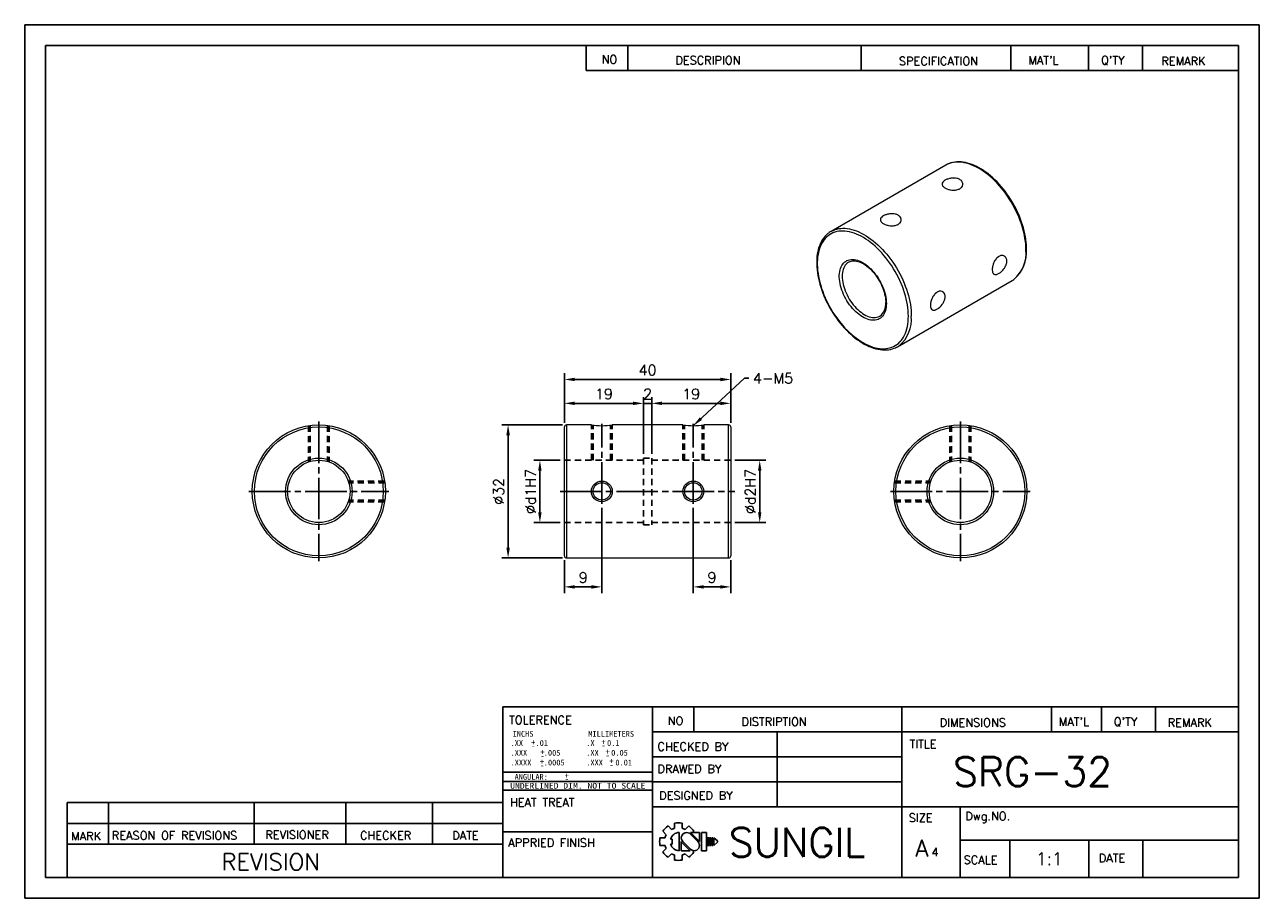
# Model space of a CAD drawing. Extents: x 10 to 307, y 10 to 220.
import ezdxf
from ezdxf.enums import TextEntityAlignment as Align

# ---------------------------------------------------------------- set-up
doc = ezdxf.new("R2010")
doc.units = 0
doc.header["$LTSCALE"] = 0.5
doc.header["$MEASUREMENT"] = 0
doc.linetypes.add('CENTER', pattern=[27, 20, -2, 3, -2])
doc.linetypes.add('HIDDEN', pattern=[5, 3, -2])
doc.layers.get('0').update_dxf_attribs({"linetype": 'CONTINUOUS'})
doc.layers.get('Defpoints').update_dxf_attribs({"linetype": 'CONTINUOUS'})
doc.layers.add('DIM', color=4, linetype='CONTINUOUS')
doc.styles.add('MONOTXT', font='DotumChe.ttf')
doc.styles.get("Standard").update_dxf_attribs({"font": 'romans.shx', "bigfont": 'whgtxt.shx'})
doc.dimstyles.get("Standard").update_dxf_attribs({"dimtxt": 0.18, "dimasz": 0.18, "dimexe": 0.18, "dimexo": 0.0625, "dimgap": 0.09, "dimtad": 0, "dimtih": 1, "dimtoh": 1, "dimdec": 4, "dimzin": 0, "dimdsep": 46, "dimtxsty": 'Standard', "dimcen": 0.09, "dimadec": 0, "dimazin": 0, "dimtfac": 1, "dimtdec": 4, "dimtofl": 0, "dimtmove": 0, "dimatfit": 3, "dimfxl": 0, "dimtolj": 1, "dimtzin": 0, "dimarcsym": 0})

# ---------------------------------------------------------------- blocks, each defined once
blk = doc.blocks.new('*D51')
at = {"color": 1, "lineweight": -2}
for p, q in [((139.84, 124.31), (139.84, 130.48)), ((156.34, 128.98), (142.34, 128.98)), ((158.84, 116.81), (158.84, 130.48))]:
    blk.add_line(p, q, dxfattribs=at)
at = {"color": 1}
for points in [[(142.34, 129.4), (142.34, 128.56), (139.84, 128.98)], [(156.34, 129.4), (156.34, 128.56), (158.84, 128.98)]]:
    blk.add_solid(points, dxfattribs=at)
at = {"layer": 'Defpoints', "color": 0}
for p in [(139.84, 128.98), (139.84, 123.31), (158.84, 115.81)]:
    blk.add_point(p, dxfattribs=at)
at = {"color": 0, "insert": (149.34, 131.23), "char_height": 2.5, "attachment_point": 5}
blk.add_mtext('\\A1;19', dxfattribs=at)
blk = doc.blocks.new('*D52')
at = {"color": 1, "lineweight": -2}
for p, q in [((160.84, 116.81), (160.84, 130.48)), ((163.34, 128.98), (177.34, 128.98)), ((179.84, 124.31), (179.84, 130.48))]:
    blk.add_line(p, q, dxfattribs=at)
at = {"color": 1}
for points in [[(163.34, 129.4), (163.34, 128.56), (160.84, 128.98)], [(177.34, 129.4), (177.34, 128.56), (179.84, 128.98)]]:
    blk.add_solid(points, dxfattribs=at)
at = {"layer": 'Defpoints', "color": 0}
for p in [(179.84, 128.98), (179.84, 123.31), (160.84, 115.81)]:
    blk.add_point(p, dxfattribs=at)
at = {"color": 0, "insert": (170.34, 131.23), "char_height": 2.5, "attachment_point": 5}
blk.add_mtext('\\A1;19', dxfattribs=at)
blk = doc.blocks.new('*D53')
at = {"color": 1, "lineweight": -2}
for p, q in [((156.34, 128.98), (153.84, 128.98)), ((158.84, 116.81), (158.84, 130.48)), ((158.84, 128.98), (160.84, 128.98)), ((160.84, 116.81), (160.84, 130.48)), ((163.34, 128.98), (165.84, 128.98))]:
    blk.add_line(p, q, dxfattribs=at)
at = {"color": 1}
for points in [[(156.34, 129.4), (156.34, 128.56), (158.84, 128.98)], [(163.34, 129.4), (163.34, 128.56), (160.84, 128.98)]]:
    blk.add_solid(points, dxfattribs=at)
at = {"layer": 'Defpoints', "color": 0}
for p in [(160.84, 128.98), (158.84, 115.81), (160.84, 115.81)]:
    blk.add_point(p, dxfattribs=at)
at = {"color": 0, "insert": (159.84, 131.23), "char_height": 2.5, "attachment_point": 5}
blk.add_mtext('\\A1;2', dxfattribs=at)
blk = doc.blocks.new('*D54')
at = {"color": 1, "lineweight": -2}
for p, q in [((139.84, 124.31), (139.84, 136.22)), ((142.34, 134.72), (177.34, 134.72)), ((179.84, 124.31), (179.84, 136.22))]:
    blk.add_line(p, q, dxfattribs=at)
at = {"color": 1}
for points in [[(142.34, 135.14), (142.34, 134.3), (139.84, 134.72)], [(177.34, 135.14), (177.34, 134.3), (179.84, 134.72)]]:
    blk.add_solid(points, dxfattribs=at)
at = {"layer": 'Defpoints', "color": 0}
for p in [(179.84, 134.72), (139.84, 123.31), (179.84, 123.31)]:
    blk.add_point(p, dxfattribs=at)
at = {"color": 0, "insert": (159.84, 136.97), "char_height": 2.5, "attachment_point": 5}
blk.add_mtext('\\A1;40', dxfattribs=at)
blk = doc.blocks.new('*D55')
at = {"color": 1, "lineweight": -2}
for p, q in [((139.34, 123.81), (124.79, 123.81)), ((126.29, 121.31), (126.29, 94.31)), ((139.34, 91.81), (124.79, 91.81))]:
    blk.add_line(p, q, dxfattribs=at)
at = {"color": 1}
for points in [[(125.87, 121.31), (126.71, 121.31), (126.29, 123.81)], [(125.87, 94.31), (126.71, 94.31), (126.29, 91.81)]]:
    blk.add_solid(points, dxfattribs=at)
at = {"layer": 'Defpoints', "color": 0}
for p in [(140.34, 123.81), (126.29, 91.81), (140.34, 91.81)]:
    blk.add_point(p, dxfattribs=at)
at = {"color": 0, "insert": (124.04, 107.81), "char_height": 2.5, "attachment_point": 5, "rotation": 90}
blk.add_mtext('\\A1;%%c32', dxfattribs=at)
blk = doc.blocks.new('*D56')
at = {"color": 1, "lineweight": -2}
for p, q in [((138.84, 115.31), (132.44, 115.31)), ((133.94, 112.81), (133.94, 102.81)), ((138.84, 100.31), (132.44, 100.31))]:
    blk.add_line(p, q, dxfattribs=at)
at = {"color": 1}
for points in [[(133.52, 112.81), (134.35, 112.81), (133.94, 115.31)], [(133.52, 102.81), (134.35, 102.81), (133.94, 100.31)]]:
    blk.add_solid(points, dxfattribs=at)
at = {"layer": 'Defpoints', "color": 0}
for p in [(139.84, 115.31), (133.94, 100.31), (139.84, 100.31)]:
    blk.add_point(p, dxfattribs=at)
at = {"color": 0, "insert": (131.69, 107.81), "char_height": 2.5, "attachment_point": 5, "rotation": 90}
blk.add_mtext('\\A1;%%cd1H7', dxfattribs=at)
blk = doc.blocks.new('*D57')
at = {"color": 1, "lineweight": -2}
for p, q in [((180.84, 115.31), (188.32, 115.31)), ((186.82, 112.81), (186.82, 102.81)), ((180.84, 100.31), (188.32, 100.31))]:
    blk.add_line(p, q, dxfattribs=at)
at = {"color": 1}
for points in [[(186.4, 112.81), (187.23, 112.81), (186.82, 115.31)], [(186.4, 102.81), (187.23, 102.81), (186.82, 100.31)]]:
    blk.add_solid(points, dxfattribs=at)
at = {"layer": 'Defpoints', "color": 0}
for p in [(179.84, 115.31), (179.84, 100.31), (186.82, 100.31)]:
    blk.add_point(p, dxfattribs=at)
at = {"color": 0, "insert": (184.57, 107.81), "char_height": 2.5, "attachment_point": 5, "rotation": 90}
blk.add_mtext('\\A1;%%cd2H7', dxfattribs=at)
blk = doc.blocks.new('*D58')
at = {"color": 1, "lineweight": -2}
for p, q in [((148.84, 103.85), (148.84, 83.36)), ((139.84, 91.31), (139.84, 83.36)), ((142.34, 84.86), (146.34, 84.86))]:
    blk.add_line(p, q, dxfattribs=at)
at = {"color": 1}
for points in [[(142.34, 85.27), (142.34, 84.44), (139.84, 84.86)], [(146.34, 85.27), (146.34, 84.44), (148.84, 84.86)]]:
    blk.add_solid(points, dxfattribs=at)
at = {"layer": 'Defpoints', "color": 0}
for p in [(148.84, 104.85), (139.84, 92.31), (148.84, 84.86)]:
    blk.add_point(p, dxfattribs=at)
at = {"color": 0, "insert": (144.34, 87.11), "char_height": 2.5, "attachment_point": 5}
blk.add_mtext('\\A1;9', dxfattribs=at)
blk = doc.blocks.new('*D59')
at = {"color": 1, "lineweight": -2}
for p, q in [((170.84, 103.85), (170.84, 83.36)), ((179.84, 91.31), (179.84, 83.36)), ((173.34, 84.86), (177.34, 84.86))]:
    blk.add_line(p, q, dxfattribs=at)
at = {"color": 1}
for points in [[(173.34, 85.27), (173.34, 84.44), (170.84, 84.86)], [(177.34, 85.27), (177.34, 84.44), (179.84, 84.86)]]:
    blk.add_solid(points, dxfattribs=at)
at = {"layer": 'Defpoints', "color": 0}
for p in [(170.84, 104.85), (179.84, 92.31), (179.84, 84.86)]:
    blk.add_point(p, dxfattribs=at)
at = {"color": 0, "insert": (175.34, 87.11), "char_height": 2.5, "attachment_point": 5}
blk.add_mtext('\\A1;9', dxfattribs=at)

msp = doc.modelspace()

# ---------------------------------------------------------------- linework, layer by layer
for p, q in [((307, 220), (10, 220)), ((10, 220), (10, 10)), ((307, 10), (307, 220)), ((302, 215), (15, 215)), ((15, 215), (15, 15)), ((145.0907, 215), (145.0907, 209)), ((155.0907, 215), (155.0907, 209)), ((211.2097, 215), (211.2097, 209)), ((247.2097, 215), (247.2097, 209)), ((265.9405, 215), (265.9405, 209)), ((278.9405, 215), (278.9405, 209)), ((302, 15), (302, 215)), ((145.0907, 209), (302, 209)), ((158.8382, 123.8095), (158.8382, 123.8094)), ((160.8354, 91.8094), (160.8354, 91.8093)), ((125, 15), (125, 56)), ((125, 56), (302, 56)), ((161, 56), (161, 15)), ((171, 56), (171, 50)), ((221, 56), (221, 15)), ((257, 56), (257, 50)), ((269, 56), (269, 50)), ((282, 56), (282, 50)), ((161, 50), (302, 50)), ((191, 50), (191, 32)), ((161, 44), (221, 44)), ((125, 36), (161, 36)), ((161, 38), (221, 38)), ((20.1963, 15), (20.1963, 33)), ((20.1963, 33), (125, 33)), ((30.1963, 33), (30.1963, 23)), ((65.2416, 33), (65.2416, 23)), ((87.2739, 33), (87.2739, 23)), ((108.0991, 33), (108.0991, 23)), ((161, 32), (302, 32)), ((235, 32), (235, 15)), ((20.1963, 28), (125, 28)), ((125, 26), (161, 26)), ((235, 24), (302, 24)), ((247, 24), (247, 15)), ((265.9684, 24), (265.9684, 15)), ((279.008, 24), (279.008, 15)), ((20.1963, 23), (125, 23)), ((15, 15), (302, 15)), ((10, 10), (307, 10))]:
    msp.add_line(p, q)
at = {"color": 7, "linetype": 'Continuous', "lineweight": 15}
for p, q in [((231.5551, 186.2347), (203.9779, 170.3147)), ((208.2276, 162.9533), (208.2163, 162.9468)), ((219.9766, 142.6012), (247.5538, 158.5211)), ((139.8354, 107.8094), (139.8354, 123.3094)), ((146.3354, 123.8094), (140.3354, 123.8094)), ((140.3354, 123.8094), (140.3354, 107.8094)), ((168.3354, 123.8094), (151.3354, 123.8094)), ((179.3354, 123.8094), (173.3354, 123.8094)), ((179.3354, 107.8094), (179.3354, 123.8094)), ((179.8354, 123.3094), (179.8354, 107.8094)), ((139.8354, 92.3094), (139.8354, 107.8094)), ((140.3354, 107.8094), (140.3354, 91.8094)), ((179.3354, 91.8094), (179.3354, 107.8094)), ((179.8354, 107.8094), (179.8354, 92.3094)), ((140.3354, 91.8094), (179.3354, 91.8094))]:
    msp.add_line(p, q, dxfattribs=at)
at = {"color": 5, "linetype": 'HIDDEN'}
for p, q in [((78.2586, 123.6129), (78.2586, 114.8805)), ((78.6586, 123.671), (78.6586, 115.0094)), ((82.8586, 123.671), (82.8586, 115.0094)), ((83.2586, 123.6129), (83.2586, 114.8805)), ((146.3354, 115.3094), (146.3354, 123.8094)), ((146.7354, 115.3094), (146.7354, 123.7516)), ((150.9354, 115.3094), (150.9354, 123.7516)), ((151.3354, 115.3094), (151.3354, 123.8094)), ((168.3354, 115.3094), (168.3354, 123.8094)), ((168.7354, 115.3094), (168.7354, 123.7515)), ((172.9354, 115.3094), (172.9354, 123.7515)), ((173.3354, 115.3094), (173.3354, 123.8094)), ((232.5885, 123.6129), (232.5885, 114.8805)), ((232.9885, 123.671), (232.9885, 115.0094)), ((237.1885, 123.671), (237.1885, 115.0094)), ((237.5885, 123.6129), (237.5885, 114.8805)), ((139.8354, 115.3094), (158.8375, 115.3094)), ((158.8375, 115.8094), (158.8361, 99.8094)), ((158.8375, 115.8094), (160.8375, 115.8094)), ((160.8375, 115.8094), (160.8361, 99.8094)), ((160.8375, 115.3094), (179.8354, 115.3094)), ((96.5621, 110.3094), (87.8297, 110.3094)), ((96.6202, 109.9094), (87.9586, 109.9094)), ((219.227, 109.9094), (227.8885, 109.9094)), ((219.2851, 110.3094), (228.0175, 110.3094)), ((96.5621, 105.3094), (87.8297, 105.3094)), ((96.6202, 105.7094), (87.9586, 105.7094)), ((219.227, 105.7094), (227.8885, 105.7094)), ((219.2851, 105.3094), (228.0175, 105.3094)), ((139.8354, 100.3094), (158.8361, 100.3094)), ((158.8361, 99.8094), (160.8361, 99.8094)), ((160.8361, 100.3094), (179.8354, 100.3094))]:
    msp.add_line(p, q, dxfattribs=at)
at = {"color": 1, "linetype": 'CENTER'}
for p, q in [((80.7586, 124.6094), (80.7586, 91.0094)), ((148.8354, 104.8518), (148.8354, 124.0714)), ((170.8354, 104.8518), (170.8354, 124.0713)), ((235.0885, 124.6094), (235.0885, 91.0094)), ((63.9586, 107.8094), (97.5586, 107.8094)), ((138.8353, 107.8094), (180.8353, 107.8094)), ((218.2885, 107.8094), (251.8885, 107.8094))]:
    msp.add_line(p, q, dxfattribs=at)
at = {"color": 0}
for p, q in [((125, 40.2855), (161, 40.2855)), ((125, 38.0531), (161, 38.0531))]:
    msp.add_line(p, q, dxfattribs=at)
at = {"color": 7, "linetype": 'Continuous', "lineweight": 15, "flags": 128}
for points in [[(232.0092, 186.4687), (231.6057, 186.2635), (231.5551, 186.2347)], [(250.8681, 165.8466), (250.8534, 166.5223), (250.8091, 167.2131), (250.7356, 167.9175), (250.6328, 168.6335), (250.5011, 169.3593), (250.3409, 170.0929), (250.1525, 170.8325), (249.9365, 171.5761), (249.6934, 172.3219), (249.4238, 173.0677), (249.1285, 173.8118), (248.8082, 174.5521), (248.4638, 175.2868), (248.0962, 176.0139), (247.7062, 176.7314), (247.295, 177.4377), (246.8636, 178.1307), (246.4131, 178.8087), (245.9447, 179.47), (245.4597, 180.1127), (244.9592, 180.7353), (244.4447, 181.336), (243.9174, 181.9134), (243.3787, 182.4659), (242.83, 182.9921), (242.2728, 183.4906), (241.7085, 183.9601), (241.1385, 184.3994), (240.5645, 184.8073), (239.9878, 185.1828), (239.41, 185.5249), (238.8325, 185.8327), (238.2569, 186.1054), (237.6848, 186.3423), (237.1175, 186.5427), (236.5565, 186.7062), (236.0034, 186.8323), (235.4595, 186.9207), (234.9264, 186.9712), (234.4052, 186.9836), (233.8976, 186.9579), (233.4047, 186.8941), (232.9278, 186.7925), (232.4682, 186.6533), (232.0271, 186.4768), (232.0092, 186.4687)], [(251.0146, 166.0507), (251.0108, 166.3901), (250.9831, 167.043), (250.9286, 167.7081), (250.8475, 168.3836), (250.74, 169.0681), (250.6065, 169.76), (250.4474, 170.4577), (250.263, 171.1597), (250.0539, 171.8642), (249.8205, 172.5699), (249.5634, 173.2749), (249.2832, 173.9778), (248.9806, 174.6769), (248.6564, 175.3707), (248.3112, 176.0576), (247.9458, 176.7359), (247.5612, 177.4042), (247.1581, 178.061), (246.7375, 178.7047), (246.3004, 179.3338), (245.8477, 179.9469), (245.3804, 180.5426), (244.8997, 181.1196), (244.4065, 181.6764), (243.9021, 182.2119), (243.3874, 182.7247), (242.8636, 183.2136), (242.3319, 183.6776), (241.7934, 184.1155), (241.2494, 184.5262), (240.701, 184.9087), (240.1493, 185.2621), (239.5958, 185.5856), (239.0414, 185.8781), (238.4876, 186.1391), (237.9355, 186.3676), (237.3866, 186.5631), (236.8421, 186.7249), (236.3034, 186.8526), (235.7718, 186.9457), (235.2489, 187.004), (234.7361, 187.0272), (234.2347, 187.0155), (233.7462, 186.9688), (233.2719, 186.8874), (232.813, 186.7719), (232.3706, 186.6227), (232.039, 186.4804)], [(234.9582, 182.7892), (234.6424, 182.9393), (234.4665, 183.0001), (234.2789, 183.0507), (233.893, 183.117), (233.69, 183.1342), (233.4802, 183.1407), (233.0648, 183.1221), (232.8548, 183.0975), (232.6441, 183.0628), (232.4434, 183.0202), (232.052, 182.9084), (231.8644, 182.8398), (231.5314, 182.6884), (231.3799, 182.6035), (231.239, 182.5123), (231.0088, 182.3249), (230.9146, 182.2255), (230.8352, 182.1219), (230.7293, 181.9144), (230.7013, 181.8078), (230.6906, 181.6989), (230.6975, 181.5923), (230.722, 181.4852), (230.7644, 181.3779), (230.8252, 181.2705), (230.9008, 181.1682), (230.993, 181.0676), (231.1021, 180.9689), (231.2282, 180.8723), (231.5111, 180.6993), (231.6723, 180.6193), (231.847, 180.5441), (232.2115, 180.4185), (232.4065, 180.366), (232.6101, 180.3211), (233.0198, 180.2598), (233.2295, 180.2432), (233.4422, 180.2368), (233.6484, 180.241), (233.8529, 180.256), (234.055, 180.2824), (234.2538, 180.3206), (234.615, 180.4274), (234.7838, 180.4976), (234.9434, 180.5793), (235.213, 180.7639), (235.3287, 180.8697), (235.431, 180.9845), (235.5828, 181.225), (235.6349, 181.3533), (235.6705, 181.4866), (235.6885, 181.753), (235.6712, 181.8874), (235.6356, 182.0222), (235.5514, 182.2131), (235.4279, 182.3965), (235.3234, 182.5127), (235.1559, 182.6584), (234.9582, 182.7892)], [(220.109, 174.2169), (219.7932, 174.367), (219.6172, 174.4278), (219.4296, 174.4785), (219.0437, 174.5447), (218.8408, 174.5619), (218.631, 174.5684), (218.2152, 174.5498), (218.0055, 174.5252), (217.7948, 174.4905), (217.5942, 174.4479), (217.2028, 174.3361), (217.0151, 174.2675), (216.6821, 174.1162), (216.5306, 174.0312), (216.3897, 173.94), (216.1595, 173.7526), (216.0654, 173.6532), (215.986, 173.5496), (215.8801, 173.3421), (215.852, 173.2355), (215.8413, 173.1266), (215.8483, 173.02), (215.8728, 172.913), (215.9151, 172.8057), (215.9759, 172.6982), (216.0515, 172.596), (216.1438, 172.4953), (216.2528, 172.3966), (216.3789, 172.3), (216.6618, 172.127), (216.823, 172.047), (216.9978, 171.9718), (217.3623, 171.8462), (217.5572, 171.7937), (217.7608, 171.7489), (218.1706, 171.6875), (218.3802, 171.6709), (218.593, 171.6645), (218.7992, 171.6687), (219.0037, 171.6838), (219.2057, 171.7101), (219.4045, 171.7484), (219.7658, 171.8551), (219.9346, 171.9253), (220.0942, 172.007), (220.3638, 172.1916), (220.4795, 172.2974), (220.5817, 172.4122), (220.7335, 172.6527), (220.7857, 172.781), (220.8213, 172.9143), (220.8392, 173.1807), (220.8219, 173.3151), (220.7863, 173.4499), (220.7346, 173.5777), (220.5787, 173.8242), (220.4742, 173.9405), (220.3067, 174.0861), (220.109, 174.2169)], [(203.4974, 170.0002), (203.207, 169.7804), (202.8601, 169.4715), (202.5344, 169.1324), (202.2308, 168.7639), (201.9498, 168.3664), (201.6921, 167.9409), (201.4585, 167.4881), (201.2496, 167.0092), (201.0661, 166.5051), (200.9083, 165.9773), (200.7769, 165.4271), (200.6721, 164.8558), (200.5941, 164.2649), (200.5431, 163.6559), (200.5191, 163.0304), (200.5222, 162.3898), (200.5522, 161.7357), (200.6091, 161.0698), (200.6925, 160.3934), (200.8022, 159.7082), (200.9379, 159.0157), (201.0993, 158.3176), (201.2858, 157.6153), (201.4971, 156.9106), (201.7326, 156.205), (201.9917, 155.5), (202.2738, 154.7974), (202.5783, 154.0987), (202.9044, 153.4054), (203.2514, 152.7193), (203.6184, 152.0417), (204.0047, 151.3743), (204.4093, 150.7187), (204.8314, 150.0762), (205.2699, 149.4484), (205.7239, 148.8367), (206.1923, 148.2425), (206.6742, 147.6673), (207.1684, 147.1122), (207.6738, 146.5787), (208.1893, 146.0679), (208.7138, 145.5811), (209.2462, 145.1193), (209.7851, 144.6838), (210.3296, 144.2755), (210.8784, 143.8954), (211.4302, 143.5446), (211.9839, 143.2238), (212.5382, 142.9339), (213.092, 142.6757), (213.6438, 142.45), (214.1924, 142.2574), (214.7365, 142.0985), (215.2746, 141.9738), (215.8055, 141.8837), (216.3276, 141.8285), (216.8395, 141.8082), (217.3398, 141.8231), (217.8271, 141.8728), (218.3001, 141.9571), (218.7576, 142.0755), (219.1985, 142.2276), (219.4824, 142.3518)], [(222.5839, 149.9267), (222.5691, 150.5921), (222.5248, 151.2728), (222.4512, 151.967), (222.3483, 152.6727), (222.2165, 153.388), (222.0562, 154.1111), (221.8678, 154.8399), (221.6517, 155.5726), (221.4086, 156.3071), (221.1391, 157.0414), (220.844, 157.7737), (220.524, 158.5018), (220.18, 159.2239), (219.813, 159.9379), (219.4239, 160.6421), (219.0137, 161.3344), (218.5836, 162.013), (218.1348, 162.6761), (217.6684, 163.3218), (217.1857, 163.9485), (216.6881, 164.5545), (216.1767, 165.1381), (215.6531, 165.6977), (215.1187, 166.2319), (214.5748, 166.7392), (214.0229, 167.2182), (213.4646, 167.6677), (212.9013, 168.0864), (212.3346, 168.4732), (211.766, 168.827), (211.197, 169.147), (210.6291, 169.4322), (210.0639, 169.6819), (209.5029, 169.8953), (208.9477, 170.072), (208.3996, 170.2115), (207.8603, 170.3133), (207.3311, 170.3772), (206.8134, 170.4031), (206.3087, 170.3908), (205.8184, 170.3403), (205.3437, 170.252), (204.8859, 170.1258), (204.4463, 169.9623), (204.0261, 169.7618), (203.6263, 169.525), (203.2481, 169.2523), (202.8925, 168.9446), (202.5604, 168.6027), (202.2527, 168.2274), (201.9703, 167.82), (201.714, 167.3813), (201.4843, 166.9126), (201.282, 166.4152), (201.1075, 165.8904), (200.9614, 165.3397), (200.8441, 164.7644), (200.7558, 164.1662), (200.6968, 163.5466), (200.6673, 162.9074), (200.6673, 162.2503), (200.6968, 161.577), (200.7558, 160.8894), (200.8441, 160.1892), (200.9614, 159.4785), (201.1075, 158.759), (201.282, 158.0328), (201.4843, 157.3018), (201.714, 156.568), (201.9703, 155.8333), (202.2527, 155.0998), (202.5604, 154.3693), (202.8925, 153.644), (203.2481, 152.9257), (203.6263, 152.2163), (204.0261, 151.5179), (204.4463, 150.8322), (204.8859, 150.1611), (205.3437, 149.5065), (205.8184, 148.87), (206.3087, 148.2535), (206.8134, 147.6585), (207.3311, 147.0867), (207.8603, 146.5396), (208.3996, 146.0187), (208.9477, 145.5254), (209.5029, 145.061), (210.0639, 144.6267), (210.6291, 144.2239), (211.197, 143.8534), (211.766, 143.5164), (212.3346, 143.2137), (212.9013, 142.9462), (213.4646, 142.7145), (214.0229, 142.5194), (214.5748, 142.3613), (215.1187, 142.2406), (215.6531, 142.1577), (216.1767, 142.1128), (216.6881, 142.106), (217.1857, 142.1374), (217.6684, 142.2068), (218.1348, 142.3141), (218.5836, 142.459), (219.0137, 142.641), (219.4239, 142.8598), (219.813, 143.1146), (220.18, 143.4049), (220.524, 143.7299), (220.844, 144.0885), (221.1391, 144.48), (221.4086, 144.9032), (221.6517, 145.3571), (221.8678, 145.8403), (222.0562, 146.3515), (222.2165, 146.8895), (222.3483, 147.4527), (222.4512, 148.0396), (222.5248, 148.6487), (222.5691, 149.2783), (222.5839, 149.9267)], [(204.4459, 170.555), (204.45, 170.5568), (204.8911, 170.7333), (205.3506, 170.8725), (205.8275, 170.9742), (206.3204, 171.0379), (206.8281, 171.0636), (207.3492, 171.0512), (207.8824, 171.0008), (208.4262, 170.9124), (208.9793, 170.7863), (209.5403, 170.6228), (210.1076, 170.4223), (210.6798, 170.1854), (211.2553, 169.9127), (211.8328, 169.6049), (212.4106, 169.2629), (212.9873, 168.8874), (213.5614, 168.4794), (214.1313, 168.0401), (214.6956, 167.5706), (215.2528, 167.0721), (215.8015, 166.5459), (216.3402, 165.9934), (216.8675, 165.416), (217.3821, 164.8153), (217.8825, 164.1927), (218.3676, 163.55), (218.8359, 162.8888), (219.2864, 162.2107), (219.7178, 161.5177), (220.129, 160.8115), (220.519, 160.0939), (220.8867, 159.3668), (221.2311, 158.6322), (221.5514, 157.8918), (221.8467, 157.1478), (222.1162, 156.4019), (222.3593, 155.6562), (222.5753, 154.9125), (222.7637, 154.1729), (222.9239, 153.4393), (223.0556, 152.7135), (223.1584, 151.9975), (223.232, 151.2932), (223.2762, 150.6023), (223.291, 149.9267)], [(217.2806, 152.9882), (217.2658, 152.5254), (217.2217, 152.082), (217.1483, 151.6603), (217.0462, 151.2626), (216.9157, 150.8909), (216.7577, 150.5472), (216.573, 150.2332), (216.3624, 149.9506), (216.1271, 149.7009), (215.8683, 149.4853), (215.5874, 149.3051), (215.2859, 149.161), (214.9652, 149.054), (214.6272, 148.9844), (214.2734, 148.9528), (213.9059, 148.9592), (213.5264, 149.0037), (213.1371, 149.086), (212.7398, 149.2056), (212.3368, 149.362), (211.93, 149.5543), (211.5216, 149.7815), (211.1137, 150.0425), (210.7085, 150.3359), (210.3081, 150.6601), (209.9146, 151.0135), (209.5299, 151.3942), (209.1562, 151.8002), (208.7953, 152.2295), (208.4492, 152.6797), (208.1196, 153.1486), (207.8083, 153.6337), (207.5169, 154.1324), (207.2469, 154.6422), (206.9997, 155.1604), (206.7766, 155.6843), (206.5788, 156.2111), (206.4073, 156.7382), (206.263, 157.2628), (206.1466, 157.782), (206.0588, 158.2934), (206, 158.7941), (205.9706, 159.2815), (205.9706, 159.7532), (206, 160.2066), (206.0588, 160.6394), (206.1466, 161.0494), (206.263, 161.4343), (206.4073, 161.7923), (206.5788, 162.1213), (206.7766, 162.4198), (206.9997, 162.6861), (207.2469, 162.9189), (207.5169, 163.117), (207.8083, 163.2792), (208.1196, 163.4049), (208.4492, 163.4932), (208.7953, 163.5438), (209.1562, 163.5564), (209.5299, 163.531), (209.9146, 163.4676), (210.3081, 163.3665), (210.7085, 163.2284), (211.1137, 163.054), (211.5216, 162.8441), (211.93, 162.5998), (212.3368, 162.3224), (212.7398, 162.0134), (213.1371, 161.6744), (213.5264, 161.3071), (213.9059, 160.9135), (214.2734, 160.4956), (214.6272, 160.0556), (214.9652, 159.5957), (215.2859, 159.1184), (215.5874, 158.6262), (215.8683, 158.1216), (216.1271, 157.6073), (216.3624, 157.0859), (216.573, 156.5602), (216.7577, 156.0329), (216.9157, 155.5067), (217.0462, 154.9845), (217.1483, 154.4688), (217.2217, 153.9625), (217.2658, 153.4681), (217.2806, 152.9882)], [(242.7364, 161.1523), (242.7415, 160.9885), (242.7828, 160.6843), (242.8197, 160.5466), (242.8655, 160.4255), (242.9875, 160.2199), (243.0644, 160.1368), (243.1487, 160.0702), (243.2423, 160.0182), (243.3456, 159.9811), (243.4587, 159.9594), (243.8348, 159.9891), (243.9757, 160.0307), (244.1155, 160.0852), (244.4087, 160.2373), (244.5614, 160.3353), (244.7084, 160.4415), (245.003, 160.6899), (245.1494, 160.8321), (245.2877, 160.9793), (245.5507, 161.3007), (245.6738, 161.4744), (245.7858, 161.6498), (245.8888, 161.8304), (245.9822, 162.0161), (246.0648, 162.2064), (246.1325, 162.3914), (246.1878, 162.5772), (246.2299, 162.7632), (246.2579, 162.9488), (246.2707, 163.1223), (246.254, 163.4559), (246.2236, 163.6145), (246.1808, 163.7583), (246.0552, 164.0184), (245.9723, 164.133), (245.8802, 164.232), (245.6631, 164.3901), (245.5388, 164.4476), (245.2735, 164.5123), (245.1304, 164.52), (244.981, 164.5102), (244.8341, 164.484), (244.6846, 164.441), (244.533, 164.3807), (244.38, 164.3028), (244.2353, 164.2129), (243.9517, 163.9876), (243.8139, 163.8522), (243.6859, 163.7094), (243.4462, 163.3889), (243.3352, 163.212), (243.2345, 163.0317), (243.0566, 162.6507), (242.9801, 162.4512), (242.8601, 162.06), (242.8139, 161.861), (242.7781, 161.6638), (242.747, 161.4034), (242.7364, 161.1523)], [(208.2163, 162.9468), (208.0897, 162.8676), (207.831, 162.6698), (207.5955, 162.4373), (207.3845, 162.1713), (207.1992, 161.8734), (207.0406, 161.5452), (206.9096, 161.1886), (206.8069, 160.8055), (206.7332, 160.398), (206.6888, 159.9686), (206.674, 159.5195), (206.6888, 159.0533), (206.7332, 158.5725), (206.8069, 158.08), (206.9096, 157.5784), (207.0406, 157.0705), (207.1992, 156.5592), (207.3845, 156.0473), (207.5955, 155.5377), (207.831, 155.0333), (208.0897, 154.5368), (208.3701, 154.0511), (208.6707, 153.5788), (208.9898, 153.1226), (209.3256, 152.6851), (209.6763, 152.2687), (210.0398, 151.8757), (210.4141, 151.5084), (210.7972, 151.1687), (211.1869, 150.8586), (211.581, 150.5798), (211.9773, 150.3339), (212.3736, 150.1222), (212.7677, 149.946), (213.1574, 149.8062), (213.5404, 149.7036), (213.9148, 149.6387), (214.2783, 149.612), (214.6289, 149.6236), (214.9647, 149.6734), (215.2838, 149.7611), (215.5844, 149.8863), (215.7245, 149.9612)], [(208.2198, 162.944), (208.3026, 162.9947), (208.5634, 163.1107), (208.8422, 163.1941), (209.1362, 163.2442), (209.443, 163.2611), (209.7614, 163.2453), (210.0902, 163.1975), (210.4284, 163.1177), (210.7747, 163.0064), (211.1278, 162.8637), (211.4861, 162.6901), (211.8479, 162.4861), (212.2111, 162.2524), (212.5739, 161.9901), (212.9344, 161.7001), (213.2907, 161.3839), (213.6408, 161.0429), (213.9828, 160.6787), (214.315, 160.2931), (214.6354, 159.8879), (214.9425, 159.4654), (215.2347, 159.0274), (215.5103, 158.5764), (215.7679, 158.1145), (216.0063, 157.6442), (216.2242, 157.1679), (216.4206, 156.6881), (216.5944, 156.2072), (216.7449, 155.7278), (216.8715, 155.2523), (216.9735, 154.7833), (217.0507, 154.3233), (217.1028, 153.8746), (217.1299, 153.4397), (217.1341, 153.1923)], [(247.5538, 158.5211), (247.7062, 158.6125), (247.9737, 158.7905)], [(227.8872, 152.58), (227.8922, 152.4162), (227.9336, 152.112), (227.9705, 151.9743), (228.0162, 151.8532), (228.1383, 151.6477), (228.2152, 151.5645), (228.2995, 151.498), (228.3931, 151.4459), (228.4963, 151.4088), (228.6094, 151.3872), (228.9856, 151.4169), (229.1264, 151.4584), (229.2662, 151.5129), (229.5595, 151.665), (229.7121, 151.7631), (229.8591, 151.8692), (230.1538, 152.1176), (230.3001, 152.2598), (230.4384, 152.407), (230.7015, 152.7284), (230.8246, 152.9021), (230.9365, 153.0775), (231.0396, 153.2581), (231.1329, 153.4438), (231.2156, 153.6341), (231.2833, 153.8191), (231.3386, 154.0049), (231.3806, 154.1909), (231.4087, 154.3765), (231.4215, 154.55), (231.4047, 154.8837), (231.3744, 155.0422), (231.3315, 155.1861), (231.2059, 155.4461), (231.1231, 155.5607), (231.0309, 155.6597), (230.8139, 155.8178), (230.6895, 155.8753), (230.4242, 155.94), (230.2811, 155.9477), (230.1317, 155.938), (229.9849, 155.9117), (229.8354, 155.8687), (229.6838, 155.8085), (229.5307, 155.7305), (229.386, 155.6406), (229.1024, 155.4153), (228.9646, 155.2799), (228.8367, 155.1371), (228.597, 154.8166), (228.4859, 154.6398), (228.3852, 154.4594), (228.2074, 154.0785), (228.1309, 153.879), (228.0109, 153.4877), (227.9647, 153.2887), (227.9289, 153.0915), (227.8978, 152.8311), (227.8872, 152.58)]]:
    msp.add_lwpolyline(points, dxfattribs=at)
at = {"color": 7, "linetype": 'Continuous', "lineweight": 15}
for centre, radius in [((80.7586, 107.8094), 16), ((80.7586, 107.8094), 15.5), ((235.0885, 107.8094), 16), ((235.0885, 107.8094), 15.5), ((80.7586, 107.8094), 8), ((80.7586, 107.8094), 7.5), ((235.0885, 107.8094), 8), ((235.0885, 107.8094), 7.5), ((148.8354, 107.8094), 2.5), ((148.8354, 107.8094), 2.1), ((170.8354, 107.8094), 2.5), ((170.8354, 107.8094), 2.1)]:
    msp.add_circle(centre, radius, dxfattribs=at)
for centre, radius, start, end in [((206.6505, 165.6852), 5.3456, 114.356191, 125.794007), ((242.5003, 165.1573), 8.3961, 310.684574, 4.709118), ((242.4119, 165.3826), 8.6286, 310.359148, 4.441015), ((213.6103, 152.811), 3.5444, 306.582476, 6.175338), ((215.12, 149.1537), 8.2074, 310.240478, 5.404108), ((217.3047, 147.2296), 5.3444, 294.407875, 305.682732), ((140.3354, 123.3094), 0.5, 90, 180), ((148.8354, 139.6851), 16.0713, 261.071495, 278.948994), ((170.8354, 139.6741), 16.0605, 261.065441, 278.955049), ((179.3354, 123.3094), 0.5, 0, 90), ((140.3354, 92.3094), 0.5, 180, 270), ((179.3354, 92.3094), 0.5, 270, 0)]:
    msp.add_arc(centre, radius, start, end, dxfattribs=at)
at = {"layer": 'DIM', "color": 0}
for p, q in [((164.7555, 27.3858), (165.616, 26.5254)), ((166.3456, 28.0444), (166.3456, 26.8276)), ((168.1456, 28.0444), (168.1456, 26.8276)), ((168.8752, 26.5254), (169.7356, 27.3858)), ((162.8242, 24.523), (164.041, 24.523)), ((162.8242, 24.523), (164.041, 24.523)), ((163.4828, 26.113), (164.3432, 25.2526)), ((165.3565, 24.223), (165.766, 24.223)), ((165.766, 24.223), (165.766, 23.023)), ((167.4582, 25.8087), (167.4582, 21.4373)), ((171.9487, 23.623), (170.0992, 25.4663)), ((172.3357, 23.6608), (170.1807, 25.8087)), ((170.1807, 25.8087), (172.3357, 25.8087)), ((170.7041, 25.8087), (171.0084, 26.113)), ((172.3357, 25.8087), (172.3357, 23.623)), ((172.8457, 25.8087), (172.8457, 23.623)), ((172.8457, 25.8087), (174.0457, 25.8087)), ((174.0457, 25.8087), (174.0457, 23.623)), ((174.2557, 24.523), (174.2557, 23.623)), ((174.2557, 24.523), (174.5557, 24.523)), ((174.5557, 24.523), (174.5557, 23.623)), ((174.7657, 24.523), (174.7657, 23.623)), ((174.7657, 24.523), (175.0657, 24.523)), ((175.0657, 24.523), (175.0657, 23.623)), ((175.2757, 24.523), (175.2757, 23.623)), ((175.2757, 24.523), (175.5757, 24.523)), ((175.5757, 24.523), (175.5757, 23.623)), ((175.7857, 24.523), (175.7857, 23.623)), ((175.7857, 24.523), (176.6857, 23.773)), ((176.6857, 23.773), (176.6857, 23.623)), ((176.6857, 23.773), (176.6857, 23.473)), ((162.8242, 22.723), (164.041, 22.723)), ((163.4828, 21.133), (164.3432, 21.9934)), ((165.3565, 23.023), (165.766, 23.023)), ((167.9557, 23.623), (167.9557, 21.4373)), ((167.9557, 23.5851), (170.1107, 21.4373)), ((167.9557, 21.4373), (170.1107, 21.4373)), ((168.3427, 23.623), (170.1922, 21.7796)), ((170.6284, 21.5129), (171.0084, 21.133)), ((172.8457, 23.623), (172.8457, 21.4373)), ((172.8457, 21.4373), (174.0457, 21.4373)), ((174.0457, 23.623), (174.0457, 21.4373)), ((174.2557, 23.623), (174.2557, 22.723)), ((174.2557, 22.723), (174.5557, 22.723)), ((174.5557, 23.623), (174.5557, 22.723)), ((174.7657, 23.623), (174.7657, 22.723)), ((174.7657, 22.723), (175.0657, 22.723)), ((175.0657, 23.623), (175.0657, 22.723)), ((175.2757, 23.623), (175.2757, 22.723)), ((175.2757, 22.723), (175.5757, 22.723)), ((175.5757, 23.623), (175.5757, 22.723)), ((175.7857, 23.623), (175.7857, 22.723)), ((176.6857, 23.473), (175.7857, 22.723)), ((176.6857, 23.623), (176.6857, 23.473)), ((164.7555, 19.8602), (165.616, 20.7206)), ((166.3456, 20.4184), (166.3456, 19.2016)), ((168.1456, 20.4184), (168.1456, 19.2016)), ((168.8752, 20.7206), (169.7356, 19.8602))]:
    msp.add_line(p, q, dxfattribs=at)
for centre, radius, start, end in [((167.2456, 23.623), 4.5121, 123.49434, 146.50566), ((167.2456, 23.623), 3.3286, 105.687209, 119.312791), ((167.2456, 23.623), 4.5121, 78.49434, 101.50566), ((167.2456, 23.623), 3.3286, 60.687209, 74.312791), ((167.2456, 23.623), 4.5121, 33.49434, 56.50566), ((167.2456, 23.623), 4.5121, 168.49434, 191.50566), ((167.2456, 23.623), 3.3286, 150.687209, 164.312791), ((167.4582, 23.623), 2.1857, 90, 164.067144), ((169.2307, 24.5359), 1.2728, 43.220228, 225.828215), ((167.2456, 23.623), 4.5121, 213.49434, 236.50566), ((167.2456, 23.623), 3.3286, 195.687209, 209.312791), ((167.4582, 23.623), 2.1857, 195.932856, 270), ((167.2456, 23.623), 4.5121, 303.49434, 326.50566), ((171.0607, 22.7101), 1.2728, 223.220228, 45.828215), ((167.2456, 23.623), 3.3286, 240.687209, 254.312791), ((167.2456, 23.623), 4.5121, 258.49434, 281.50566), ((167.2456, 23.623), 3.3286, 285.687209, 299.312791)]:
    msp.add_arc(centre, radius, start, end, dxfattribs=at)

# ---------------------------------------------------------------- texts
for s, height, p in [('NO', 2, (148.7839, 210.6585)), ('DESCRIPION', 2, (166.5267, 210.4522)), ('SPECIFICATION', 2, (220.3038, 210.2459)), ("MAT'L", 2, (251.4287, 210.4522)), ("Q'TY", 2, (268.916, 210.4522)), ('REMARK', 2, (283.4434, 210.2459)), ('TOLERENCE', 2, (126.5255, 51.8649)), ('NO', 2, (164.6932, 51.6585)), ('DISTRIPTION', 2, (182.436, 51.4522)), ("MAT'L", 2, (258.7715, 51.4522)), ("Q'TY", 2, (271.9755, 51.4522)), ('DIMENSIONS', 2, (230.0941, 51.2459)), ('REMARK', 2, (284.9731, 51.2459)), ('TITLE', 2, (222.8732, 46.0881)), ('CHECKED BY', 2, (162.2174, 45.4691)), ('DRAWED BY', 2, (162.2174, 40.105)), ('DESIGNED BY', 2, (162.6301, 33.7092)), ('HEAT TREAT', 2, (126.7318, 32.0587)), ('SIZE', 2, (222.6669, 28.3451)), ('Dwg.NO.', 2, (236.2835, 28.7577)), ('MARK', 2, (21.1824, 23.9345)), ('REASON OF REVISIONS', 2, (30.9592, 24.0975)), ('REVISIONER', 2, (67.9048, 24.2605)), ('CHECKER', 2, (90.6455, 24.0975)), ('DATE', 2, (112.8572, 24.0975)), ('APPRIED FINISH', 2, (126.3191, 22.362)), ('A', 4, (224.3125, 20.0165)), ('REVISION', 4, (57.354, 16.762)), ('SCALE', 2, (235.8709, 18.2357)), ('DATE', 2, (268.388, 18.6483))]:
    msp.add_text(s, height=height).set_placement(p)
at = {"style": 'MONOTXT'}
for s, p in [('.XX   .01', (126.8839, 46.6317)), ('INCHS', (127.3862, 48.8304)), ('+', (131.8296, 46.7971)), ('.X   0.1', (145.0965, 46.6317)), ('MILLIMETERS', (145.5862, 48.8304)), ('+', (148.7629, 46.898)), ('.XXX    .005', (126.8839, 44.2829)), ('-', (131.8296, 45.9489)), ('+', (134.0515, 44.4423)), ('.XX   0.05', (145.0965, 44.2829)), ('-', (148.7629, 46.0498)), ('+', (149.7392, 44.5096)), ('.XXXX   .0005', (126.8839, 41.934)), ('+', (133.9505, 42.1212)), ('-', (133.9505, 41.273)), ('-', (134.0515, 43.5942)), ('.XXX   0.01', (145.0965, 41.934)), ('-', (149.7392, 43.6614)), ('+', (150.6818, 42.2894)), ('-', (150.6818, 41.4412)), ('ANGULAR:   ', (127.8556, 38.4887)), ('+', (139.8877, 38.7436)), ('-', (139.8877, 38.0436))]:
    msp.add_text(s, height=1.4, dxfattribs=at).set_placement(p)
at = {"style": 'MONOTXT', "width": 1.217965}
msp.add_text('UNDERLINED DIM. NOT TO SCALE', height=1.4, rotation=360, dxfattribs=at).set_placement((126.7857, 36.3492), (159.3357, 36.3492), align=Align.FIT)
at = {"insert": (185.2003, 136.2682), "char_height": 2.5, "width": 2.5, "attachment_point": 1}
msp.add_mtext('\\A1;4-M5', dxfattribs=at)
at = {"layer": 'DIM', "color": 0}
for s, height, p in [('SRG-32', 6.96943, (233.3381, 36.9572)), ('SUNGIL', 6.96943, (179.3936, 19.9572)), ('4', 2, (228.1221, 20.104))]:
    msp.add_text(s, height=height, dxfattribs=at).set_placement(p)
at = {"layer": 'DIM', "color": 0, "insert": (256.5, 19.5), "char_height": 3, "width": 19, "attachment_point": 5}
msp.add_mtext('1:1', dxfattribs=at)

# ---------------------------------------------------------------- dimensions: what is measured, and where the dimension line sits
for base, p1, p2, picture, middle in [((179.8354, 134.7191), (139.8354, 123.3094), (179.8354, 123.3094), '*D54', (159.8354, 136.9691)), ((148.8354, 84.8573), (139.8354, 92.3094), (148.8354, 104.8518), '*D58', (144.3354, 87.1073)), ((179.8354, 84.8573), (170.8354, 104.8518), (179.8354, 92.3094), '*D59', (175.3354, 87.1073))]:
    dim = msp.add_linear_dim(base=base, p1=p1, p2=p2, dimstyle='Standard', override={"dimtxt": 2.5, "dimasz": 2.5, "dimexe": 1.5, "dimexo": 1, "dimgap": 1, "dimtad": 1, "dimtih": 0, "dimtoh": 0, "dimdec": 3, "dimzin": 9, "dimcen": 2.5, "dimclrd": 1, "dimclre": 1, "dimtdec": 3, "dimtofl": 1, "dimfxl": 2})
    dim.commit()
    dim.dimension.update_dxf_attribs({"geometry": picture, "text_midpoint": middle})
for base, p1, p2, picture, middle in [((139.8354, 128.9796), (158.8375, 115.8094), (139.8354, 123.3094), '*D51', (149.3365, 131.2296)), ((179.8354, 128.9796), (160.8375, 115.8094), (179.8354, 123.3094), '*D52', (170.3365, 131.2296))]:
    dim = msp.add_linear_dim(base=base, p1=p1, p2=p2, text='19', dimstyle='Standard', override={"dimtxt": 2.5, "dimasz": 2.5, "dimexe": 1.5, "dimexo": 1, "dimgap": 1, "dimtad": 1, "dimtih": 0, "dimtoh": 0, "dimdec": 3, "dimzin": 9, "dimcen": 2.5, "dimclrd": 1, "dimclre": 1, "dimtdec": 3, "dimtofl": 1, "dimfxl": 2})
    dim.commit()
    dim.dimension.update_dxf_attribs({"geometry": picture, "text_midpoint": middle})
dim = msp.add_linear_dim(base=(160.8375, 128.9796), p1=(158.8375, 115.8094), p2=(160.8375, 115.8094), dimstyle='Standard', override={"dimtxt": 2.5, "dimasz": 2.5, "dimexe": 1.5, "dimexo": 1, "dimgap": 1, "dimtad": 1, "dimtih": 0, "dimtoh": 0, "dimdec": 3, "dimzin": 9, "dimcen": 2.5, "dimclrd": 1, "dimclre": 1, "dimtdec": 3, "dimtofl": 1, "dimfxl": 2})
dim.commit()
dim.dimension.update_dxf_attribs({"geometry": '*D53', "text_midpoint": (159.8375, 128.9796), "dimtype": 160})
for base, p1, p2, text, picture, middle in [((126.2913, 91.8094), (140.3354, 123.8094), (140.3354, 91.8094), '%%c32', '*D55', (124.0413, 107.8094)), ((133.9375, 100.3094), (139.8354, 115.3094), (139.8354, 100.3094), '%%cd1H7', '*D56', (131.6875, 107.8094)), ((186.8173, 100.3094), (179.8354, 115.3094), (179.8354, 100.3094), '%%cd2H7', '*D57', (184.5673, 107.8094))]:
    dim = msp.add_linear_dim(base=base, p1=p1, p2=p2, angle=90, text=text, dimstyle='Standard', override={"dimtxt": 2.5, "dimasz": 2.5, "dimexe": 1.5, "dimexo": 1, "dimgap": 1, "dimtad": 1, "dimtih": 0, "dimtoh": 0, "dimdec": 3, "dimzin": 9, "dimcen": 2.5, "dimclrd": 1, "dimclre": 1, "dimtdec": 3, "dimtofl": 1, "dimfxl": 2})
    dim.commit()
    dim.dimension.update_dxf_attribs({"geometry": picture, "text_midpoint": middle})

# ---------------------------------------------------------------- leaders
at = {"annotation_type": 0, "has_hookline": 1, "hookline_direction": 0, "text_width": 10}
msp.add_leader([(170.8383, 123.6136), (183.1822, 135.0182), (184.2003, 135.0182)], dimstyle='Standard', override={"dimtxt": 2.5, "dimasz": 2.5, "dimexe": 1.5, "dimexo": 1, "dimgap": 1, "dimtad": 0, "dimtih": 0, "dimtoh": 0, "dimdec": 3, "dimzin": 9, "dimcen": 2.5, "dimclrd": 1, "dimclre": 1, "dimtdec": 3, "dimtofl": 1, "dimfxl": 2}, dxfattribs=at)

doc.saveas('drawing.dxf')
